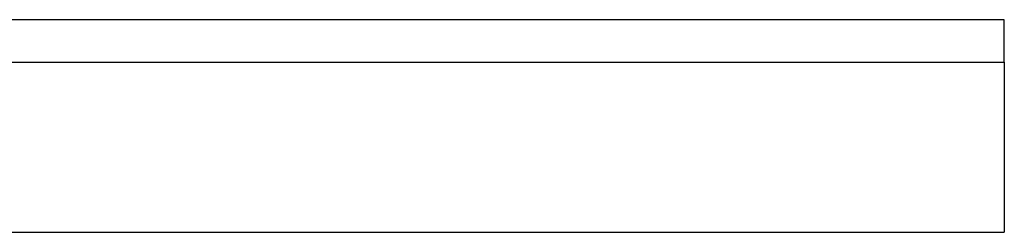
# Model space of a CAD drawing. Header units: millimetres. Extents: x 0 to 420, y 0 to 297.
# Tile 52 of 59: x 310.55 to 319.55, y 254.04 to 255.99. Entities that reach past the tile are written whole.
import ezdxf

# ---------------------------------------------------------------- set-up
doc = ezdxf.new("R2010")
doc.units = ezdxf.units.MM

msp = doc.modelspace()

# ---------------------------------------------------------------- linework, layer by layer
at = {"color": 7, "linetype": 'Continuous', "lineweight": 25}
for p, q in [((319.5516, 255.9908), (295.43016, 255.9908)), ((319.5516, 255.60138), (319.5516, 255.9908)), ((295.43016, 255.60138), (319.5516, 255.60138)), ((319.5516, 255.60138), (319.5516, 254.04371)), ((295.43016, 254.04371), (319.5516, 254.04371))]:
    msp.add_line(p, q, dxfattribs=at)

doc.saveas('drawing.dxf')
